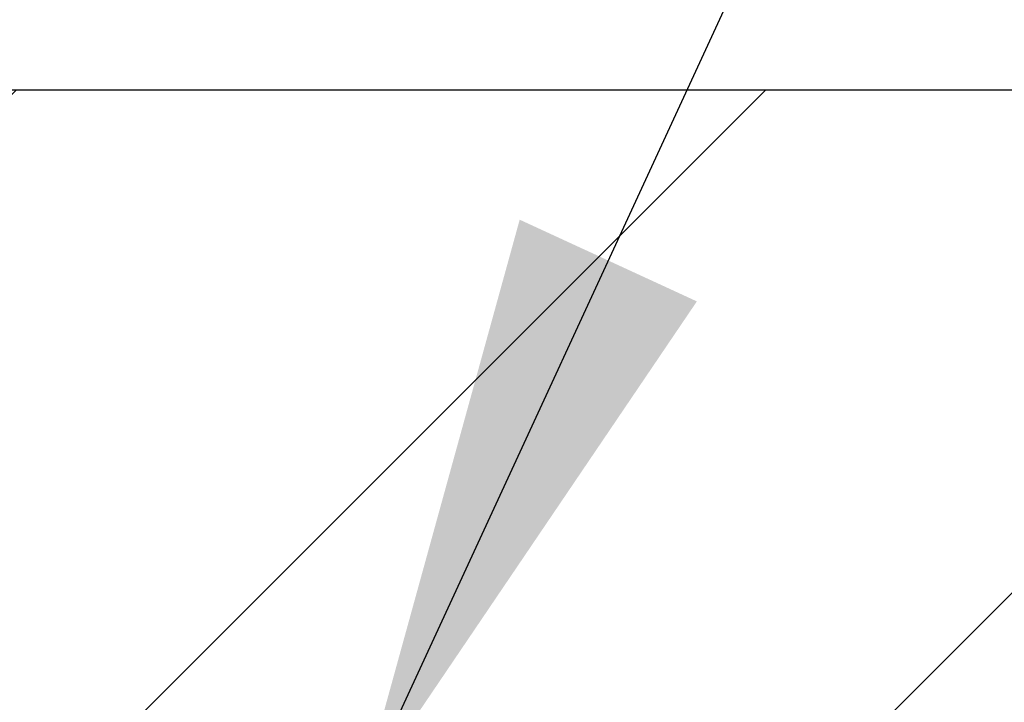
# Model space of a CAD drawing. Header units: millimetres. Extents: x 0 to 297, y 0 to 210.
# Tile 25 of 49: x 149.32 to 155.22, y 91.75 to 95.84. Entities that reach past the tile are written whole.
import ezdxf

# ---------------------------------------------------------------- set-up
doc = ezdxf.new("R2010")
doc.units = ezdxf.units.MM
doc.layers.add('图层0', color=7, linetype='Continuous', lineweight=25)
doc.dimstyles.new('SLDDIMSTYLE0', dxfattribs={"dimtxt": 0.18, "dimasz": 3.556, "dimexe": 0, "dimexo": 0.0625, "dimgap": 0, "dimtad": 0, "dimtih": 1, "dimtoh": 1, "dimdec": 0, "dimrnd": 1e-09, "dimzin": 0, "dimdsep": 46, "dimtxsty": 'Standard', "dimsah": 1, "dimcen": 0.09, "dimadec": 0, "dimazin": 0, "dimtfac": 3.556, "dimtdec": 0, "dimtofl": 0, "dimtmove": 0, "dimatfit": 3, "dimfxl": 0, "dimfrac": 2, "dimtolj": 1, "dimtzin": 0, "dimarcsym": 0})

msp = doc.modelspace()

# ---------------------------------------------------------------- hatches: boundary and pattern name
at = {"layer": '图层0', "linetype": 'Continuous', "lineweight": 18}
h = msp.add_hatch(dxfattribs=at)
h.set_pattern_fill('ANSI31', color=256, angle=3e-322, style=0)
edge = h.paths.add_edge_path(flags=0)
edge.add_line((149.8567, 91.167), (152.8567, 91.167))
edge.add_line((152.8567, 91.167), (152.8567, 90.567))
edge.add_line((152.8567, 90.567), (153.0067, 90.417))
edge.add_line((153.0067, 90.417), (157.2067, 90.417))
edge.add_arc((157.2067, 90.567), 0.15, 270, 360)
edge.add_line((157.3567, 90.567), (157.3567, 95.267))
edge.add_arc((157.2067, 95.267), 0.15, 0, 90)
edge.add_line((157.2067, 95.417), (146.7565, 95.417))
edge.add_spline(control_points=[(146.7565, 95.417), (146.7065, 95.367), (146.6565, 95.317), (146.6065, 95.267)], knot_values=[0.001887, 0.001887, 0.001887, 0.001887, 0.002312, 0.002312, 0.002312, 0.002312], weights=[1, 1, 1, 1], degree=3, periodic=0)
edge.add_line((146.6065, 95.267), (146.6065, 94.217))
edge.add_line((146.6065, 94.217), (144.6066, 94.217))
edge.add_line((144.6066, 94.217), (144.6066, 90.567))
edge.add_spline(control_points=[(144.6066, 90.567), (144.6566, 90.517), (144.7066, 90.467), (144.7566, 90.417)], knot_values=[0.007441, 0.007441, 0.007441, 0.007441, 0.007864, 0.007864, 0.007864, 0.007864], weights=[1, 1, 1, 1], degree=3, periodic=0)
edge.add_line((144.7566, 90.417), (149.7067, 90.417))
edge.add_line((149.7067, 90.417), (149.8567, 90.567))
edge.add_line((149.8567, 90.567), (149.8567, 91.167))

# ---------------------------------------------------------------- linework, layer by layer
at = {"color": 7, "linetype": 'Continuous', "lineweight": 25}
msp.add_line((157.2067, 95.417), (146.7565, 95.417), dxfattribs=at)

# ---------------------------------------------------------------- leaders
at = {"layer": '图层0'}
msp.add_leader([(151.3567, 91.167), (156.7347, 102.8253)], dimstyle='SLDDIMSTYLE0', dxfattribs=at)

doc.saveas('drawing.dxf')
